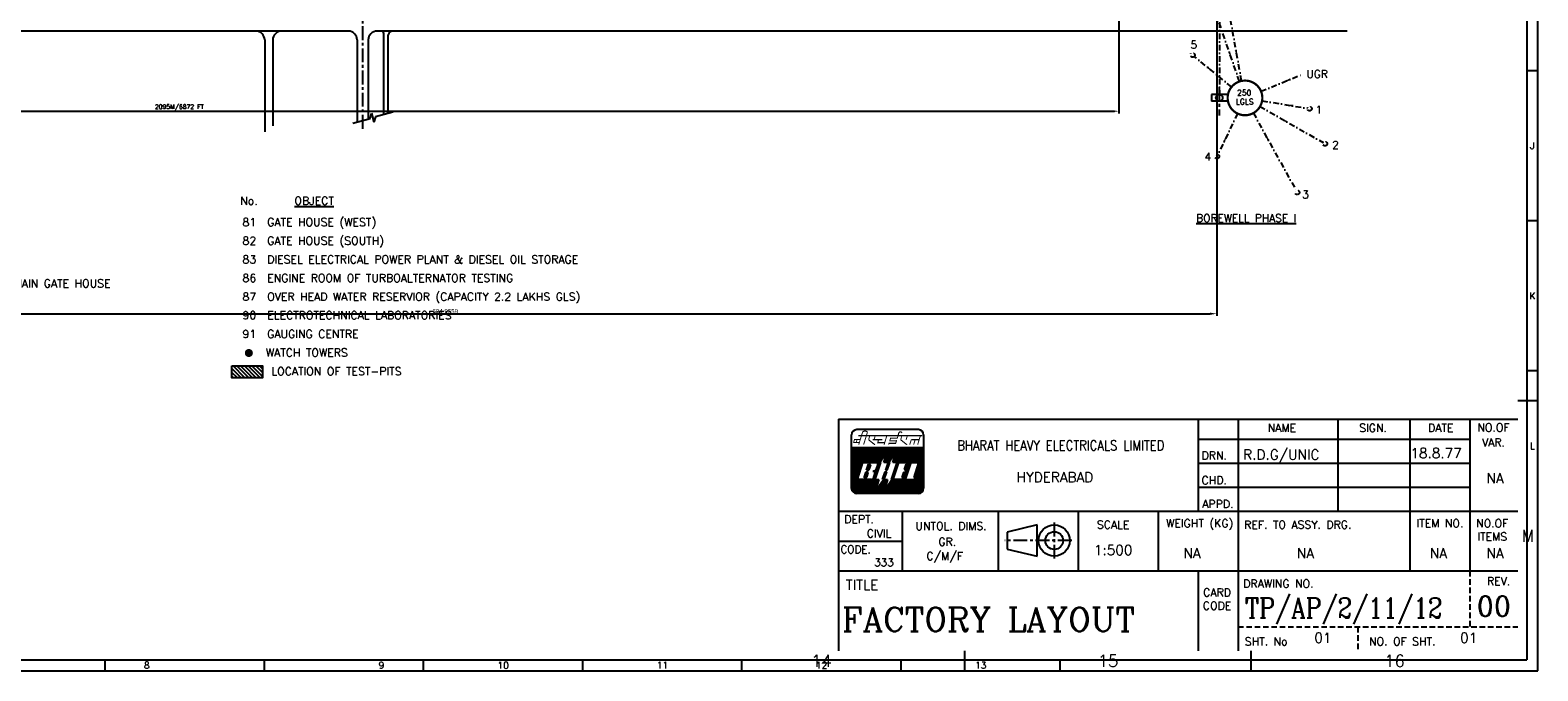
# Model space of a CAD drawing. Extents: x 15 to 1174, y 15 to 833.
# Tile 15 of 19: x 495 to 1174, y 15 to 304. Entities that reach past the tile are written whole.
import ezdxf
from ezdxf.enums import TextEntityAlignment as Align

# ---------------------------------------------------------------- set-up
doc = ezdxf.new("R2010")
doc.units = 0
doc.header["$LTSCALE"] = 5
doc.header["$MEASUREMENT"] = 0
for name, pattern in [('CENTER', [2, 1.25, -0.25, 0.25, -0.25]), ('DASHDOT', [1, 0.5, -0.25, 0, -0.25]), ('DASHED', [0.75, 0.5, -0.25])]:
    doc.linetypes.add(name, pattern=pattern)
doc.layers.get('0').update_dxf_attribs({"linetype": 'CONTINUOUS'})
doc.layers.get('DEFPOINTS').update_dxf_attribs({"linetype": 'CONTINUOUS'})
for name, color, linetype in [('25', 6, 'CONTINUOUS'), ('35', 1, 'CONTINUOUS'), ('5', 3, 'CONTINUOUS'), ('A', 221, 'DASHDOT'), ('CEN', 6, 'CENTER'), ('DAS', 1, 'DASHED'), ('DIM', 4, 'CONTINUOUS')]:
    doc.layers.add(name, color=color, linetype=linetype)
doc.styles.add('RC', font='ROMANC')
doc.styles.add('ROMANC', font='ROMANC.shx')
doc.styles.add('ROMANS', font='ROMANS.shx')
doc.styles.add('S', font='ROMANS.SHX')
doc.styles.add('SIMPLEX', font='ROMANS.SHX')
doc.dimstyles.get("Standard").update_dxf_attribs({"dimtxt": 0.18, "dimasz": 0.18, "dimexe": 0.18, "dimexo": 0.0625, "dimgap": 0.09, "dimtad": 0, "dimtih": 1, "dimtoh": 1, "dimdec": 4, "dimzin": 0, "dimdsep": 46, "dimtxsty": 'Standard', "dimcen": 0.09, "dimadec": 0, "dimazin": 0, "dimtfac": 1, "dimtdec": 4, "dimtofl": 0, "dimtmove": 0, "dimatfit": 3, "dimfxl": 0, "dimtolj": 1, "dimtzin": 0, "dimarcsym": 0})

# ---------------------------------------------------------------- blocks, each defined once
blk = doc.blocks.new('*D14')
at = {"color": 0, "linetype": 'ByBlock'}
for p, q in [((979.08, 489.4), (979.08, 355.21)), ((132.86, 391.29), (132.86, 355.21)), ((134.86, 356.21), (977.08, 356.21))]:
    blk.add_line(p, q, dxfattribs=at)
for points in [[(134.86, 356.54), (134.86, 355.87), (132.86, 356.21)], [(977.08, 356.54), (977.08, 355.87), (979.08, 356.21)]]:
    blk.add_solid(points, dxfattribs=at)
at = {"layer": 'DEFPOINTS', "color": 0, "linetype": 'ByBlock'}
for p in [(979.08, 490.4), (132.86, 392.29), (979.08, 356.21)]:
    blk.add_point(p, dxfattribs=at)
at = {"color": 0, "linetype": 'ByBlock', "style": 'ROMANS'}
blk.add_text('2095M/6872 FT', height=2, dxfattribs=at).set_placement((555.97, 358.21), align=Align.MIDDLE_CENTER)
blk = doc.blocks.new('*X16')
at = {"color": 0}
for p, q in [((589.26, 163.1), (585.79, 166.57)), ((587.84, 163.1), (585.79, 165.16)), ((590.67, 163.1), (586.21, 167.57)), ((592.09, 163.1), (587.62, 167.57)), ((593.5, 163.1), (589.04, 167.57)), ((594.91, 163.1), (590.45, 167.57)), ((596.33, 163.1), (591.87, 167.57)), ((597.2, 163.65), (593.28, 167.57)), ((597.2, 165.06), (594.69, 167.57)), ((597.2, 166.47), (596.11, 167.57)), ((586.43, 163.1), (585.79, 163.74))]:
    blk.add_line(p, q, dxfattribs=at)
blk = doc.blocks.new('*D28')
at = {"layer": '5', "color": 0, "lineweight": -2}
for p, q in [((1029.43, 417.23), (1029.43, 174.93)), ((334.48, 413.79), (334.48, 174.93)), ((337.48, 175.93), (1026.43, 175.93))]:
    blk.add_line(p, q, dxfattribs=at)
at = {"layer": '5', "color": 0}
for points in [[(337.48, 176.43), (337.48, 175.43), (334.48, 175.93)], [(1026.43, 176.43), (1026.43, 175.43), (1029.43, 175.93)]]:
    blk.add_solid(points, dxfattribs=at)
at = {"layer": 'DEFPOINTS', "color": 0}
for p in [(334.48, 414.79), (1029.43, 418.23), (1029.43, 175.93)]:
    blk.add_point(p, dxfattribs=at)
at = {"layer": '5', "color": 0, "insert": (681.95, 177.02), "char_height": 2, "attachment_point": 5}
blk.add_mtext('\\A1;694.9559', dxfattribs=at)

msp = doc.modelspace()

# ---------------------------------------------------------------- linework, layer by layer
msp.add_line((874.88539, 105.05626), (874.88548, 105.05656))
at = {"layer": '25'}
for p, q in [((638.28349, 303.27599), (139.07775, 303.27599)), ((600.63761, 299.27599), (600.63761, 257.86795)), ((604.28349, 299.27599), (604.28349, 260.57436)), ((642.28349, 299.27599), (642.28349, 262.39181)), ((647.28349, 299.27599), (647.28349, 263.73155)), ((1088.0624, 303.27599), (651.28349, 303.27599)), ((654.28349, 265.6072), (654.28349, 301.88253)), ((656.28349, 266.1431), (656.28349, 301.594)), ((1034.5608, 274.67574), (1026.98182, 274.67574)), ((1026.98182, 274.67574), (1026.98182, 271.67574)), ((1034.5608, 271.67574), (1026.98182, 271.67574)), ((648.16517, 263.9678), (648.78634, 266.28602)), ((648.78634, 266.28602), (649.86223, 262.27074)), ((658.28349, 266.67899), (650.48339, 264.58896)), ((640.28349, 261.85591), (648.16517, 263.9678)), ((650.48339, 264.58896), (649.86223, 262.27074)), ((864.92484, 114.54444), (865.29292, 115.67728)), ((864.92484, 112.14635), (866.07211, 115.67728)), ((864.92484, 110.88816), (866.48092, 115.67728)), ((864.92484, 109.62998), (866.88972, 115.67728)), ((864.92484, 108.3718), (867.29853, 115.67728)), ((864.92484, 107.11361), (867.70734, 115.67728)), ((864.92484, 105.85543), (868.11615, 115.67728)), ((864.92484, 104.59725), (868.52496, 115.67728)), ((864.92484, 103.33906), (868.93377, 115.67728)), ((864.92484, 102.08088), (869.34258, 115.67728)), ((864.92484, 100.8227), (869.75138, 115.67728)), ((864.92484, 99.56451), (870.16019, 115.67728)), ((864.92484, 98.30633), (870.569, 115.67728)), ((864.92568, 113.40712), (865.6633, 115.67728)), ((864.93203, 97.07029), (870.97781, 115.67728)), ((865.10682, 96.35005), (871.38662, 115.67728)), ((865.3657, 95.8886), (871.79543, 115.67728)), ((870.01664, 108.94456), (872.20424, 115.67728)), ((870.42545, 108.94456), (872.61304, 115.67728)), ((870.83426, 108.94456), (873.02185, 115.67728)), ((871.24307, 108.94456), (873.43066, 115.67728)), ((871.65188, 108.94456), (873.83947, 115.67728)), ((872.06068, 108.94456), (874.24828, 115.67728)), ((872.46949, 108.94456), (874.65709, 115.67728)), ((872.81852, 94.92054), (879.56279, 115.67728)), ((872.8783, 108.94456), (875.06589, 115.67728)), ((873.28711, 108.94456), (875.4747, 115.67728)), ((873.69592, 108.94456), (875.88351, 115.67728)), ((874.10473, 108.94456), (876.29232, 115.67728)), ((874.51354, 108.94456), (876.70113, 115.67728)), ((874.92234, 108.94456), (877.10994, 115.67728)), ((875.33115, 108.94456), (877.51875, 115.67728)), ((875.73996, 108.94456), (877.92755, 115.67728)), ((876.1485, 108.94373), (878.33636, 115.67728)), ((876.51332, 108.80834), (878.74517, 115.67728)), ((876.76344, 108.31994), (879.15398, 115.67728)), ((877.87821, 109.23448), (879.9716, 115.67728)), ((878.73592, 110.61608), (880.38041, 115.67728)), ((879.59364, 111.99768), (880.78921, 115.67728)), ((879.82805, 108.94456), (882.01564, 115.67728)), ((880.23685, 108.94456), (882.42445, 115.67728)), ((880.31423, 105.40814), (883.65087, 115.67728)), ((880.45136, 113.37927), (881.19802, 115.67728)), ((880.64566, 108.94456), (882.83326, 115.67728)), ((881.05447, 108.94456), (883.24207, 115.67728)), ((881.30907, 114.76087), (881.60683, 115.67728)), ((881.40349, 94.92054), (888.14777, 115.67728)), ((882.04032, 109.46231), (884.05968, 115.67728)), ((882.91633, 110.90022), (884.46849, 115.67728)), ((883.02479, 101.16856), (887.73896, 115.67728)), ((883.50732, 108.94456), (885.69492, 115.67728)), ((883.79234, 112.33813), (884.8773, 115.67728)), ((883.91613, 108.94456), (886.10372, 115.67728)), ((884.32494, 108.94456), (886.51253, 115.67728)), ((884.66836, 113.77603), (885.28611, 115.67728)), ((884.73375, 108.94456), (886.92134, 115.67728)), ((885.14256, 108.94456), (887.33015, 115.67728)), ((886.36898, 108.94456), (888.55658, 115.67728)), ((886.71801, 94.92054), (893.46228, 115.67728)), ((886.77779, 108.94456), (888.96538, 115.67728)), ((887.12681, 94.92054), (893.87109, 115.67728)), ((887.1866, 108.94456), (889.37419, 115.67728)), ((887.59541, 108.94456), (889.783, 115.67728)), ((888.00422, 108.94456), (890.19181, 115.67728)), ((888.41303, 108.94456), (890.60062, 115.67728)), ((888.6328, 102.07187), (893.05347, 115.67728)), ((888.82183, 108.94456), (891.00943, 115.67728)), ((889.23064, 108.94456), (891.41824, 115.67728)), ((889.63945, 108.94456), (891.82704, 115.67728)), ((890.04826, 108.94456), (892.23585, 115.67728)), ((890.45707, 108.94456), (892.64466, 115.67728)), ((892.0923, 108.94456), (894.27989, 115.67728)), ((892.50111, 108.94456), (894.6887, 115.67728)), ((892.90992, 108.94456), (895.09702, 115.67575)), ((893.31873, 108.94456), (895.50632, 115.67728)), ((893.72754, 108.94456), (895.91513, 115.67728)), ((894.13634, 108.94456), (896.32394, 115.67728)), ((894.54515, 108.94456), (896.73275, 115.67728)), ((894.95396, 108.94456), (897.14155, 115.67728)), ((873.22732, 94.92054), (877.784, 108.94456)), ((880.73533, 105.44596), (881.87209, 108.94456)), ((892.03252, 94.92054), (897.34558, 111.27245)), ((892.44132, 94.92054), (897.34558, 110.01427)), ((892.85013, 94.92054), (897.34558, 108.75609)), ((893.1297, 102.07187), (897.34558, 115.047)), ((893.53851, 102.07187), (897.31781, 113.70335)), ((893.94732, 102.07187), (897.34558, 112.53064)), ((865.66431, 95.54945), (869.66277, 107.85545)), ((870.62249, 102.00188), (871.47942, 104.63924)), ((871.0313, 102.00188), (871.88823, 104.63924)), ((871.44436, 102.01497), (872.25185, 104.50017)), ((871.75019, 105.47257), (872.60754, 108.11123)), ((872.15899, 105.47257), (873.01635, 108.11123)), ((872.57506, 105.49491), (873.37177, 107.94692)), ((875.25267, 104.92845), (875.29677, 105.06419)), ((875.51129, 104.46624), (875.79977, 105.35408)), ((878.9367, 101.16856), (880.0644, 104.63924)), ((887.81519, 102.07187), (888.55926, 104.3619)), ((888.224, 102.07187), (888.96807, 104.3619)), ((888.98794, 105.68123), (889.73244, 107.97256)), ((889.39675, 105.68123), (890.14125, 107.97256)), ((893.25894, 94.92054), (897.34558, 107.4979)), ((893.66775, 94.92054), (897.34558, 106.23972)), ((894.07656, 94.92054), (897.34558, 104.98154)), ((894.48537, 94.92054), (897.34558, 103.72335)), ((894.89418, 94.92054), (897.34558, 102.46517)), ((865.99037, 95.29477), (867.89887, 101.16856)), ((866.33885, 95.1091), (868.30768, 101.16856)), ((866.70775, 94.98628), (868.71649, 101.16856)), ((867.097, 94.92608), (869.1253, 101.16856)), ((867.50401, 94.92054), (869.53411, 101.16856)), ((867.91281, 94.92054), (869.94292, 101.16856)), ((868.32162, 94.92054), (870.35173, 101.16856)), ((868.73043, 94.92054), (870.76053, 101.16856)), ((869.13924, 94.92054), (871.16934, 101.16856)), ((869.54805, 94.92054), (871.57815, 101.16856)), ((869.95686, 94.92054), (871.98696, 101.16856)), ((870.36567, 94.92054), (872.39577, 101.16856)), ((870.77447, 94.92054), (872.80458, 101.16856)), ((871.18328, 94.92054), (873.21339, 101.16856)), ((871.59209, 94.92054), (873.62219, 101.16856)), ((872.0009, 94.92054), (874.03289, 101.17436)), ((872.40971, 94.92054), (874.52778, 101.4393)), ((873.63613, 94.92054), (875.66624, 101.16856)), ((874.04494, 94.92054), (876.07505, 101.16856)), ((874.45375, 94.92054), (876.48385, 101.16856)), ((874.86256, 94.92054), (876.89266, 101.16856)), ((875.27137, 94.92054), (875.53109, 95.71989)), ((875.68018, 94.92054), (876.29066, 96.7994)), ((876.08898, 94.92054), (877.05022, 97.87891)), ((876.49779, 94.92054), (877.80978, 98.95842)), ((876.9066, 94.92054), (878.56934, 100.03793)), ((877.31541, 94.92054), (879.3289, 101.11744)), ((877.72422, 94.92054), (879.75432, 101.16856)), ((878.13303, 94.92054), (880.16313, 101.16856)), ((878.54184, 94.92054), (880.57194, 101.16856)), ((878.95064, 94.92054), (880.98075, 101.16856)), ((879.35945, 94.92054), (879.67949, 95.90553)), ((879.76826, 94.92054), (880.46349, 97.06023)), ((880.17707, 94.92054), (881.24748, 98.21493)), ((880.58588, 94.92054), (882.03147, 99.36963)), ((880.99469, 94.92054), (882.81547, 100.52433)), ((881.8123, 94.92054), (883.84241, 101.16856)), ((882.22111, 94.92054), (884.25122, 101.16856)), ((882.62992, 94.92054), (884.66002, 101.16856)), ((883.03873, 94.92054), (885.06883, 101.16856)), ((883.44754, 94.92054), (885.47764, 101.16856)), ((883.85635, 94.92054), (885.88645, 101.16856)), ((884.26515, 94.92054), (886.29526, 101.16856)), ((884.67396, 94.92054), (886.70407, 101.16856)), ((885.08277, 94.92054), (887.11288, 101.16856)), ((885.49158, 94.92054), (887.52168, 101.16856)), ((885.90039, 94.92054), (887.93049, 101.16856)), ((886.3092, 94.92054), (888.3393, 101.16856)), ((887.53562, 94.92054), (889.56436, 101.16435)), ((887.94443, 94.92054), (889.97112, 101.15806)), ((888.35324, 94.92054), (890.37789, 101.15177)), ((888.76205, 94.92054), (890.78465, 101.14548)), ((889.17086, 94.92054), (891.19142, 101.13919)), ((889.57967, 94.92054), (891.59818, 101.1329)), ((889.98847, 94.92054), (892.00495, 101.12661)), ((890.39728, 94.92054), (892.41171, 101.12033)), ((890.80609, 94.92054), (892.81848, 101.11404)), ((891.2149, 94.92054), (893.22524, 101.10775)), ((891.62371, 94.92054), (893.63201, 101.10146)), ((895.30913, 94.93944), (897.34558, 101.20699)), ((895.75072, 95.04033), (897.34558, 99.9488)), ((896.23245, 95.26479), (897.34558, 98.69062)), ((896.8004, 95.75455), (897.34558, 97.43244))]:
    msp.add_line(p, q, dxfattribs=at)
at = {"layer": '25', "const_width": 1.8}
msp.add_lwpolyline([(592.60549, 158.2309, 1), (594.40549, 158.2309, 1)], format="xyb", close=True, dxfattribs=at)
at = {"layer": '25'}
msp.add_lwpolyline([(585.8974, 152.39557), (599.59146, 152.39557), (599.59146, 147.04063), (585.8974, 147.04063)], close=True, dxfattribs=at)
msp.add_circle((1030.53898, 273.17574), 1.5, dxfattribs=at)
for centre, radius, start, end in [((596.63761, 299.27599), 4, 0, 90), ((608.28349, 299.27599), 4, 90, 180), ((638.28349, 299.27599), 4, 0, 90), ((651.28349, 299.27599), 4, 90, 180), ((652.28349, 301.88253), 2, 0, 44.16515859), ((658.25805, 301.27599), 2, 90, 170.8507711)]:
    msp.add_arc(centre, radius, start, end, dxfattribs=at)
msp.add_solid([(1052.27398, 253.72815), (1053.14958, 254.21118), (1051.26268, 256.59647)], dxfattribs=at)
at = {"layer": '35'}
for p, q in [((867.63218, 101.16856), (869.9935, 108.94456)), ((869.9935, 108.94456), (876.11586, 108.94456)), ((875.54686, 101.16856), (878.04554, 108.94456)), ((881.44754, 114.98392), (877.69822, 108.94456)), ((878.04554, 108.94456), (877.69822, 108.94456)), ((879.50354, 108.94456), (881.44754, 114.98392)), ((881.30887, 108.94456), (879.50354, 108.94456)), ((881.37756, 108.94456), (880.24236, 105.41177)), ((881.00646, 105.41194), (882.1422, 108.94456)), ((882.1422, 108.94456), (881.6562, 108.94456)), ((885.40423, 114.98392), (881.72489, 108.94456)), ((885.26556, 108.94456), (882.76687, 101.16856)), ((883.46023, 108.94456), (885.40423, 114.98392)), ((885.26556, 108.94456), (883.46023, 108.94456)), ((883.66889, 101.16856), (886.16758, 108.94456)), ((886.16758, 108.94456), (890.61156, 108.94456)), ((889.29223, 101.16856), (891.79092, 108.94456)), ((890.61156, 108.94456), (890.33292, 107.97256)), ((891.79092, 108.94456), (895.12294, 108.94456)), ((895.12294, 108.94456), (892.97158, 102.07187)), ((870.61817, 102.00188), (871.4499, 104.6175)), ((871.35321, 102.00188), (870.61817, 102.00188)), ((871.4502, 104.63924), (871.9858, 104.63924)), ((872.29457, 104.21706), (871.66197, 102.2277)), ((871.70262, 105.41222), (872.56087, 108.11123)), ((871.72884, 105.47257), (872.45685, 105.47257)), ((872.56087, 108.11123), (873.08986, 108.11123)), ((873.39862, 107.68904), (872.76561, 105.69839)), ((874.57486, 105.05656), (875.18806, 105.05656)), ((875.48277, 104.21022), (874.67835, 101.70815)), ((876.73276, 108.09822), (875.92834, 105.59615)), ((879.99369, 104.63791), (878.87887, 101.16856)), ((879.64222, 101.16856), (880.75756, 104.63774)), ((879.98954, 104.63924), (880.75289, 104.63924)), ((880.26689, 105.40388), (881.03153, 105.47257)), ((888.32023, 104.3619), (887.62558, 102.07187)), ((887.62558, 102.07187), (888.73625, 102.07187)), ((889.36092, 104.3619), (888.32023, 104.3619)), ((888.73625, 102.07187), (888.4589, 101.16856)), ((889.36092, 107.97256), (888.66756, 105.68123)), ((888.66756, 105.68123), (889.77823, 105.68123)), ((890.33292, 107.97256), (889.36092, 107.97256)), ((889.77823, 105.68123), (889.36092, 104.3619)), ((892.97158, 102.07187), (894.01226, 102.07187)), ((894.01226, 102.07187), (893.73492, 101.09987)), ((873.93807, 101.16856), (867.63218, 101.16856)), ((877.21222, 101.16856), (875.40818, 95.54521)), ((875.40818, 95.54521), (879.36487, 101.16856)), ((875.47687, 101.16856), (877.21222, 101.16856)), ((878.87887, 101.16856), (879.29489, 101.16856)), ((881.1702, 101.16856), (879.43486, 95.54521)), ((879.43486, 95.54521), (883.25287, 101.16856)), ((879.64222, 101.16856), (881.1702, 101.16856)), ((882.76687, 101.16856), (883.18289, 101.16856)), ((888.4589, 101.16856), (883.66889, 101.16856)), ((893.73492, 101.09987), (889.29223, 101.16856))]:
    msp.add_line(p, q, dxfattribs=at)
at = {"layer": '35', "const_width": 1}
msp.add_lwpolyline([(1042.11651, 265.3627, 0.098491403), (1045.10643, 265.95743, 0.098491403), (1047.64116, 267.65109, 0.098491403), (1049.33481, 270.18582, 0.098491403), (1049.92954, 273.17574, 0.098491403), (1049.33481, 276.16566, 0.098491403), (1047.64116, 278.70039, 0.098491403), (1045.10643, 280.39404, 0.098491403), (1042.11651, 280.98878, 0.098491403), (1039.12659, 280.39404, 0.098491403), (1036.59186, 278.70039, 0.098491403), (1034.8982, 276.16566, 0.098491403), (1034.30347, 273.17574, 0.098491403), (1034.8982, 270.18582, 0.098491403), (1036.59186, 267.65109, 0.098491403), (1039.12659, 265.95743, 0.098491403)], format="xyb", close=True, dxfattribs=at)
at = {"layer": '35'}
for centre, radius, start, end in [((876.11586, 108.29656), 0.648, 342.17740184, 90), ((871.35321, 102.32588), 0.324, 270, 342.35990998), ((871.9858, 104.31524), 0.324, 342.35990998, 90), ((872.45685, 105.79657), 0.324, 270, 342.35990998), ((873.08986, 107.78723), 0.324, 342.35990998, 90), ((874.86587, 104.40856), 0.648, 342.17740184, 90), ((875.18806, 105.83416), 0.7776, 270, 342.17740184), ((873.93807, 101.94616), 0.7776, 270, 342.17740184)]:
    msp.add_arc(centre, radius, start, end, dxfattribs=at)
at = {"layer": '5'}
for p, q in [((1174, 15), (1174, 826)), ((1168.99997, 820.99998), (1168.99997, 19.99998)), ((1174, 285.3334), (1169, 285.3334)), ((1174, 217.7501), (1169, 217.7501)), ((1174, 150.1667), (1169, 150.1667)), ((1174, 136.65012), (1165, 136.65012)), ((858.99995, 128.39996), (858.99995, 23.99996)), ((858.99995, 128.39996), (1164.99995, 128.39996)), ((895.01278, 123.7162), (867.25764, 123.7162)), ((1020.99995, 128.39996), (1020.99995, 86.99996)), ((1038.99995, 128.39996), (1038.99995, 59.99996)), ((1083.99995, 128.39996), (1083.99995, 86.99996)), ((1116.39995, 128.39996), (1116.39995, 59.99996)), ((1143.39995, 128.39996), (1143.39995, 59.99996)), ((864.92484, 97.25334), (864.92484, 121.38341)), ((864.92484, 115.67728), (897.34558, 115.67728)), ((897.34558, 121.38341), (897.34558, 97.25334)), ((1020.99995, 119.39996), (1143.39995, 119.39996)), ((1020.99995, 108.59996), (1143.39995, 108.59996)), ((1020.99995, 97.79996), (1143.39995, 97.79996)), ((895.01278, 94.92054), (867.25764, 94.92054)), ((858.99995, 86.99996), (1164.99995, 86.99996)), ((887.79995, 86.99996), (887.79995, 59.99996)), ((930.99995, 86.99996), (930.99995, 59.99996)), ((966.99995, 86.99996), (966.99995, 59.99996)), ((1002.99995, 86.99996), (1002.99995, 59.99996)), ((948.45041, 80.83952), (935.01893, 77.48165)), ((935.01893, 77.48165), (935.01893, 69.82151)), ((948.45041, 66.67351), (948.45041, 80.83952)), ((858.99995, 73.49996), (887.79995, 73.49996)), ((935.01893, 69.82151), (948.45041, 66.67351)), ((858.99995, 59.99996), (1164.99995, 59.99996)), ((1020.99995, 59.99996), (1020.99995, 23.99996)), ((1038.99995, 59.99996), (1038.99995, 23.99996)), ((915.925, 14.99996), (915.925, 23.99996)), ((1044.9625, 14.99996), (1044.9625, 23.99996)), ((15, 15), (1174, 15)), ((32, 19.99998), (1168.99997, 19.99998)), ((528.8125, 14.99998), (528.8125, 19.99998)), ((600.5, 15), (600.5, 19.99998)), ((672.1875, 14.99998), (672.1875, 19.99998)), ((743.875, 14.99998), (743.875, 19.99998)), ((815.5625, 14.99998), (815.5625, 19.99998)), ((887.25, 14.99998), (887.25, 19.99998)), ((958.9375, 14.99998), (958.9375, 19.99998))]:
    msp.add_line(p, q, dxfattribs=at)
for points, const_width in [([(869.88314, 122.57279), (868.14798, 116.89734)], 0.41472), ([(872.09079, 122.57279), (870.35563, 116.89734)], 0.41472), ([(868.87143, 119.29338), (866.22746, 119.29338), (865.90736, 117.91177), (868.32807, 117.91177)], 0.41472), ([(867.44782, 119.29338), (867.02769, 118.05)], 0.41472), ([(867.99643, 120.96263), (896.75722, 120.96263)], 0.5184), ([(872.59908, 119.14771), (875.48462, 116.86164)], 0.5184), ([(873.15395, 120.96263), (872.59908, 119.14771)], 0.41472), ([(874.37405, 119.1461), (878.76469, 119.1461)], 0.5184), ([(875.60755, 120.96263), (875.05267, 119.14771)], 0.41472), ([(877.05008, 119.1461), (876.77553, 117.83266), (879.74067, 117.83266)], 0.5184), ([(880.82305, 120.96263), (879.58017, 116.89734)], 0.41472), ([(881.89154, 117.81234), (881.6118, 116.89734)], 0.41472), ([(881.82722, 117.52875), (884.90218, 117.52875)], 0.5184), ([(882.6047, 120.14499), (882.08766, 118.45382)], 0.41472), ([(882.21159, 118.66842), (885.12182, 118.66842)], 0.5184), ([(882.59596, 119.88407), (885.45128, 119.88407)], 0.5184), ([(885.26818, 118.97866), (884.75113, 117.28749)], 0.41472), ([(885.87474, 120.96263), (885.4643, 119.62015)], 0.41472), ([(887.04611, 119.14771), (889.93165, 116.86164)], 0.5184), ([(887.60098, 120.96263), (887.04611, 119.14771)], 0.41472), ([(890.05458, 120.96263), (889.4997, 119.14771)], 0.41472), ([(891.81592, 119.17424), (891.1198, 116.89734)], 0.41472), ([(891.81592, 119.17424), (895.3405, 119.19703)], 0.5184), ([(893.57722, 119.18563), (892.87762, 116.89734)], 0.41472), ([(895.93325, 120.96263), (894.69036, 116.89734)], 0.41472)]:
    msp.add_lwpolyline(points, dxfattribs=dict(at, const_width=const_width))
at = {"layer": '5', "const_width": 0.5184}
for points in [[(872.09079, 122.57279, 0.449366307), (869.88314, 122.57279, 2.225355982)], [(885.87474, 120.96263), (886.18989, 122.14809, -0.768887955), (887.63376, 122.14809, 0.073699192)]]:
    msp.add_lwpolyline(points, format="xyb", dxfattribs=at)
at = {"layer": '5'}
for radius in [7.03054, 3.98747]:
    msp.add_circle((956.21548, 73.70405), radius, dxfattribs=at)
for centre, start, end in [((867.25764, 121.3834), 90, 180), ((895.01278, 121.3834), 0, 90), ((867.25764, 97.25334), 180, 270), ((895.01278, 97.25334), 270, 360)]:
    msp.add_arc(centre, 2.3328, start, end, dxfattribs=at)
at = {"layer": 'A'}
for p, q in [((1040.54545, 280.82919), (1020.7889, 391.97137)), ((1039.58413, 280.56699), (1025.30262, 322.25044)), ((1036.07025, 278.1241), (1019.29638, 291.85212)), ((1049.34225, 276.14764), (1067.51403, 283.62157)), ((1049.82307, 271.89027), (1070.19691, 268.49186)), ((1038.74464, 266.12776), (1029.92963, 247.70233)), ((1045.89049, 266.33464), (1065.13358, 231.45267)), ((1048.89628, 269.29268), (1077.28727, 253.03196))]:
    msp.add_line(p, q, dxfattribs=at)
msp.add_lwpolyline([(1012.25593, 622.08498), (1012.25593, 521.47778), (1030.58418, 521.47778), (1030.58418, 274.67574)], dxfattribs=at)
for centre in [(1018.52251, 292.48547), (1071.18328, 268.32733), (1078.15502, 252.53497), (1029.49806, 246.80025), (1065.61661, 230.57707)]:
    msp.add_circle(centre, 1, dxfattribs=at)
for points in [[(1035.47998, 294.0884), (1034.53396, 293.76428), (1035.97934, 291.0883)], [(1038.48569, 294.81756), (1037.50612, 294.61648), (1038.59915, 291.7783)], [(1025.45858, 287.45498), (1024.82524, 286.68111), (1027.46351, 285.168)], [(1062.59264, 281.0568), (1062.21226, 281.98163), (1059.62796, 280.37808)], [(1063.67007, 269.07365), (1063.8346, 270.06002), (1060.79322, 270.06042)], [(1060.90192, 261.84034), (1061.39892, 262.70809), (1058.54717, 263.76521)], [(1032.19911, 253.60463), (1033.10119, 253.17306), (1033.94485, 256.09509)]]:
    msp.add_solid(points, dxfattribs=at)
at = {"layer": 'CEN'}
for p, q in [((644.78349, 259.26593), (644.78349, 527.18966)), ((1030.53898, 277.9712), (1030.53898, 265.27564)), ((956.11055, 81.78392), (956.11055, 65.62417)), ((964.08548, 73.70405), (933.9696, 73.70405))]:
    msp.add_line(p, q, dxfattribs=at)
at = {"layer": 'DAS'}
for p, q in [((1143.39995, 59.99996), (1143.39995, 34.79996)), ((1038.99995, 34.79996), (1164.99995, 34.79996)), ((1092.99995, 34.79996), (1092.99995, 23.99996))]:
    msp.add_line(p, q, dxfattribs=at)

# ---------------------------------------------------------------- block references
at = {"layer": '25', "xscale": 1.2, "yscale": 1.2, "zscale": 1.2}
msp.add_blockref('*X16', (-117.05055, -48.68531), dxfattribs=at)

# ---------------------------------------------------------------- texts
at = {"layer": '25'}
for s, height, style, p in [('5', 3.5, 'ROMANC', (1017.60913, 295.40069)), ('UGR', 3.5, 'ROMANC', (1069.77315, 282.18831)), ('LGLS', 2.5, 'ROMANS', (1037.95583, 270.19655)), ('250', 2.5, 'ROMANS', (1038.55625, 274.24417)), ('1', 3.5, 'ROMANC', (1073.85973, 266.09323)), ('2', 3.5, 'ROMANC', (1081.31173, 250.23837)), ('4', 3.5, 'ROMANC', (1023.85919, 244.95342)), ('3', 3.5, 'ROMANC', (1067.85005, 227.89745)), ('No.', 3.6, 'ROMANS', (589.64951, 225.01341)), ('%%UOBJECT', 3.6, 'ROMANS', (614.0442, 225.01341)), ('81  GATE HOUSE (WEST)', 3.6, 'ROMANS', (590.65539, 215.41341)), ('82  GATE HOUSE (SOUTH)', 3.6, 'ROMANS', (590.65539, 207.01341)), ('83  DIESEL ELECTRICAL POWER PLANT & DIESEL OIL STORAGE', 3.6, 'ROMANS', (590.65539, 198.61341)), ('34  MANAGEMENT HEAD QUARTER BUILDING AND MAIN GATE HOUSE', 3.6, 'ROMANS', (367.99178, 187.78831)), ('86  ENGINE ROOM OF TURBOALTERNATOR TESTING ', 3.6, 'ROMANS', (590.65539, 190.21341)), ('87  OVER HEAD WATER RESERVIOR (CAPACITY 2.2 LAKHS GLS)', 3.6, 'ROMANS', (590.65539, 181.81341)), ('90  ELECTROTECHNICAL LABORATORIES', 3.6, 'ROMANS', (590.65539, 173.41341)), ('91  GAUGING CENTRE', 3.6, 'ROMANS', (590.65539, 165.01341)), ('    WATCH TOWERS', 3.6, 'ROMANS', (590.44301, 156.61341)), ('LOCATION OF TEST-PITS', 3.6, 'ROMANS', (603.63347, 148.21341)), ('18.8.77', 4.5, 'ROMANS', (1116.6104, 110.86145)), ('DRN.', 3.6, 'S', (1022.57304, 110.26367)), ('R.D.G/UNIC', 4.5, 'ROMANS', (1041.30745, 110.18956)), ('CHD.', 3.6, 'S', (1022.57304, 99.09614)), ('NA', 4.5, 'ROMANS', (1150.90013, 99.55648)), ('DEPT.', 3.6, 'S', (861.63289, 81.51606)), ('SCALE', 3.6, 'S', (975.42365, 79.06946)), ('REF. TO ASSY. DRG.', 3.6, 'S', (1041.74491, 79.06946)), ('CIVIL', 3.6, 'S', (871.74265, 75.12853)), ('1:500', 4.5, 'ROMANS', (974.07268, 67.18832)), ('NA', 4.5, 'ROMANS', (1014.41354, 65.84453)), ('NA', 4.5, 'ROMANS', (1065.51197, 65.84453)), ('NA', 4.5, 'ROMANS', (1125.35092, 65.84453)), ('NA', 4.5, 'ROMANS', (1150.90013, 65.84453)), ('TITLE', 4.5, 'S', (862.35401, 51.44893)), ('DRAWING NO.', 3.6, 'S', (1041.34313, 52.51472)), ('SHT. No', 3.6, 'S', (1042.04054, 26.46745)), ('01', 4.5, 'ROMANS', (1073.34847, 27.66738)), ('NO. OF SHT.', 3.6, 'S', (1097.96474, 26.46745)), ('01', 4.5, 'ROMANS', (1138.97912, 27.66738))]:
    msp.add_text(s, height=height, dxfattribs=dict(at, style=style)).set_placement(p)
for s, height, style, p in [('J', 3, 'SIMPLEX', (1171.5, 250.04195)), ('K', 3, 'SIMPLEX', (1171.5, 182.45865)), ('NAME', 3.6, 'S', (1058.72873, 122.68699)), ('SIGN.', 3.6, 'S', (1099.80682, 122.68699)), ('DATE', 3.6, 'S', (1130.27888, 122.68699)), ('NO.OF', 3.6, 'S', (1154.02822, 122.85834)), ('VAR.', 3.6, 'S', (1154.02822, 116.13018)), ('L', 3, 'SIMPLEX', (1171.5, 114.87535)), ('APPD.', 3.6, 'S', (1029.91286, 88.39439)), ('UNTOL. DIMS.', 3.6, 'S', (909.74265, 78.4578)), ('WEIGHT (KG)', 3.6, 'S', (1021.73033, 79.68111)), ('ITEM NO.', 3.6, 'S', (1129.9133, 79.68111)), ('NO.OF', 3.6, 'S', (1153.45168, 79.68111)), ('GR.', 3.6, 'S', (908.01304, 71.3648)), ('ITEMS', 3.6, 'S', (1153.45168, 73.68111)), ('M', 5.4, 'SIMPLEX', (1169.5, 73.12569)), ('C/M/F', 3.6, 'S', (906.89347, 64.91317)), ('REV.', 3.6, 'S', (1156.33437, 53.63471)), ('CARD', 3.6, 'S', (1029.52757, 48.53799)), ('CODE', 3.6, 'S', (1029.52757, 42.53799)), ('14', 5.4, 'SIMPLEX', (851.40625, 16.79996)), ('15', 5.4, 'SIMPLEX', (980.44375, 16.79996)), ('16', 5.4, 'SIMPLEX', (1109.48125, 16.79996)), ('8', 3, 'SIMPLEX', (547.54194, 15.99998)), ('9', 3, 'SIMPLEX', (653.23288, 15.99998)), ('10', 3, 'SIMPLEX', (708.03125, 15.99998)), ('11', 3, 'SIMPLEX', (779.71875, 15.99998)), ('12', 3, 'SIMPLEX', (851.40625, 15.99998)), ('13', 3, 'SIMPLEX', (923.09375, 15.99998))]:
    msp.add_text(s, height=height, dxfattribs=dict(at, style=style)).set_placement(p, align=Align.CENTER)
at = {"layer": '25', "style": 'S', "width": 0.95}
for s, p in [('CODE.', (859.94555, 67.94513)), ('333', (875.12361, 62.09081))]:
    msp.add_text(s, height=3.6, dxfattribs=at).set_placement(p)
at = {"layer": '5', "style": 'ROMANC'}
for s, height, p in [('%%UBOREWELL PHASE I', 3.5, (1020.13278, 217.25662)), ('00', 9, (1146.48828, 39.61989)), ('FACTORY LAYOUT ', 10.8, (860.65506, 32.79357))]:
    msp.add_text(s, height=height, dxfattribs=at).set_placement(p)
at = {"layer": '5', "style": 'RC', "width": 0.85}
msp.add_text('BHARAT HEAVY ELECTRICALS LIMITED', height=4.5, dxfattribs=at).set_placement((959.15815, 114.35725), align=Align.CENTER)
at = {"layer": '5', "style": 'RC'}
msp.add_text('HYDERABAD', height=4.5, dxfattribs=at).set_placement((956.51325, 100.01621), align=Align.CENTER)
at = {"layer": '5', "style": 'ROMANC', "width": 0.85}
msp.add_text('TP/AP/2/11/12', height=9, dxfattribs=at).set_placement((1042.19184, 38.96876))

# ---------------------------------------------------------------- dimensions: what is measured, and where the dimension line sits
at = {"layer": '5'}
dim = msp.add_linear_dim(base=(1029.4315637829, 175.9252019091), p1=(334.4757135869, 414.7948591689), p2=(1029.4315637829, 418.2318332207), dimstyle='Standard', override={"dimtxt": 2, "dimasz": 3, "dimexe": 1, "dimexo": 1, "dimtad": 1, "dimtih": 0, "dimtoh": 0, "dimtofl": 1}, dxfattribs=at)
dim.commit()
dim.dimension.update_dxf_attribs({"geometry": '*D28', "text_midpoint": (681.9536386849, 177.0152019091)})
at = {"layer": 'DIM'}
dim = msp.add_linear_dim(base=(985.29842, 267.19454), p1=(139.07775, 303.27599), p2=(985.29842, 401.39177), text='2095M/6872 FT', dimstyle='Standard', dxfattribs=at)
dim.commit()
dim.dimension.update_dxf_attribs({"geometry": '*D14', "text_midpoint": (562.18809, 269.19454), "insert": (6.21428, -89.01135)})

doc.saveas('drawing.dxf')
